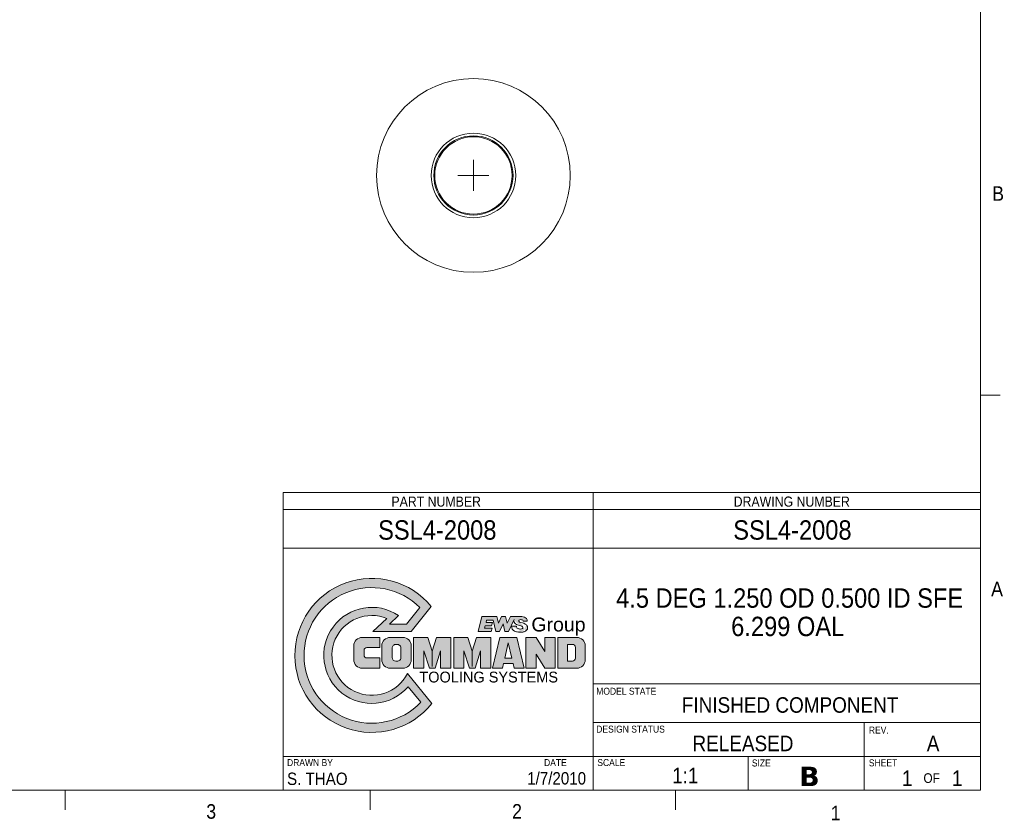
# Model space of a CAD drawing. Header units: inches. Extents: x 0.5 to 16.5, y 0.2 to 10.8.
# Tile 2 of 2: x 10.2 to 16.5, y 0.2 to 5.4. Entities that reach past the tile are written whole.
import ezdxf

# ---------------------------------------------------------------- set-up
doc = ezdxf.new("R2010")
doc.units = ezdxf.units.IN
doc.header["$MEASUREMENT"] = 0
doc.linetypes.add('CENTERX2', pattern=[0.7999999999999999, 0.5, -0.1, 0.1, -0.1])
doc.layers.add('FORMAT', color=7, linetype='Continuous')
doc.styles.add('SLDTEXTSTYLE0', font='VERDANAB.TTF')
doc.styles.add('SLDTEXTSTYLE1', font='GOTHIC.TTF', dxfattribs={"width": 0.913})
doc.styles.add('SLDTEXTSTYLE2', font='GOTHIC.TTF', dxfattribs={"width": 0.913})
doc.styles.add('SLDTEXTSTYLE3', font='MICROSS.TTF')
doc.styles.add('SLDTEXTSTYLE4', font='Brock')

# ---------------------------------------------------------------- blocks, each defined once
blk = doc.blocks.new('Block1')
at = {"linetype": 'Continuous'}
h = blk.add_hatch(color=7, dxfattribs=at)
edge = h.paths.add_edge_path(flags=0)
edge.add_arc((26.7, 22.6), 10.3, 67.67532192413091, 333.0646376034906, ccw=False)
edge.add_line((30.61250263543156, 32.12797581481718), (27.00079075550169, 28.76000000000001))
edge.add_line((27.00079075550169, 28.76000000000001), (36.83530790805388, 28.76000000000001))
edge.add_line((36.83530790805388, 28.76000000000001), (42.06039688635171, 35.21244752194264))
edge.add_arc((26.7, 22.6), 19.875, 39.38947500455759, 321.1997630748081)
edge.add_line((42.18929055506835, 10.14618519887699), (35.88263665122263, 17.93425417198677))
edge = h.paths.add_edge_path(flags=0)
edge.add_line((31.23771008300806, 30.66000000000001), (33.62496356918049, 32.88614989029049))
edge.add_arc((26.7, 22.6), 12.4, 56.05030493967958, 319.2194804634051)
edge.add_line((36.08949295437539, 14.50077645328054), (39.33545535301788, 10.49234671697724))
edge.add_arc((26.7, 22.6), 17.5, 44.76702876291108, 316.22200673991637, ccw=False)
edge.add_line((39.12458184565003, 34.92395090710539), (35.67170248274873, 30.66))
edge.add_line((35.67170248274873, 30.66), (31.23771008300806, 30.66000000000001))
h = blk.add_hatch(color=7, dxfattribs=at)
edge = h.paths.add_edge_path(flags=0)
edge.add_line((22.04999999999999, 25.05000000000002), (22.04999999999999, 21.50000000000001))
edge.add_arc((24.24999999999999, 21.50000000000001), 2.199999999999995, 179.9999999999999, 269.9999999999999)
edge.add_line((24.24999999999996, 19.30000000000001), (28.77999999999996, 19.30000000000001))
edge.add_line((28.77999999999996, 19.30000000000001), (28.77999999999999, 21.95000000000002))
edge.add_line((28.77999999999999, 21.95000000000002), (25.39999999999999, 21.95000000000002))
edge.add_arc((25.39999999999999, 22.65000000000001), 0.699999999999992, 179.9999999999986, 270, ccw=False)
edge.add_line((24.69999999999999, 22.65000000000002), (24.69999999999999, 23.90000000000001))
edge.add_arc((25.39999999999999, 23.90000000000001), 0.700000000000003, 89.9999999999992, 180, ccw=False)
edge.add_line((25.39999999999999, 24.60000000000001), (28.78, 24.6))
edge.add_line((28.78, 24.6), (28.77999999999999, 27.25000000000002))
edge.add_line((28.77999999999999, 27.25000000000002), (24.24999999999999, 27.25000000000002))
edge.add_arc((24.24999999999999, 25.05), 2.200000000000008, 90, 179.9999999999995)
h = blk.add_hatch(color=7, dxfattribs=at)
edge = h.paths.add_edge_path(flags=0)
edge.add_arc((34.67999999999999, 25.05), 2.200000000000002, 5.59777623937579e-13, 90.00000000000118)
edge.add_line((34.67999999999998, 27.24999999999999), (31.48000000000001, 27.24999999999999))
edge.add_arc((31.48, 25.05), 2.200000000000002, 89.99999999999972, 180.0000000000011)
edge.add_line((29.27999999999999, 25.04999999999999), (29.27999999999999, 21.50000000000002))
edge.add_arc((31.48, 21.50000000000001), 2.200000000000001, 179.9999999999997, 270.0000000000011)
edge.add_line((31.48000000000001, 19.3), (34.67999999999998, 19.3))
edge.add_arc((34.67999999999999, 21.50000000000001), 2.200000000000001, 270.0000000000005, 360.0000000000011)
edge.add_line((36.88, 21.50000000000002), (36.88, 25.04999999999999))
edge = h.paths.add_edge_path(flags=0)
edge.add_line((32.92999999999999, 25.45000000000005), (33.22999999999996, 25.45000000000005))
edge.add_arc((33.23, 24.45000000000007), 0.9999999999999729, -1.8189894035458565e-12, 90.0000000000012, ccw=False)
edge.add_line((34.22999999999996, 24.45000000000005), (34.22999999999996, 22.10000000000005))
edge.add_arc((33.23, 22.10000000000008), 0.9999999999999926, 269.99999999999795, 359.9999999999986, ccw=False)
edge.add_line((33.22999999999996, 21.10000000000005), (32.92999999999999, 21.10000000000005))
edge.add_arc((32.92999999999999, 22.10000000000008), 1.00000000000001, 180.0000000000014, 270, ccw=False)
edge.add_line((31.92999999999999, 22.10000000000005), (31.92999999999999, 24.45000000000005))
edge.add_arc((32.92999999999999, 24.45000000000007), 0.9999999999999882, 89.9999999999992, 180.000000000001, ccw=False)
for points in [[(42.27999999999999, 23.69999999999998), (41.16068929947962, 27.24999999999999), (37.47999999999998, 27.24999999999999), (37.47999999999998, 19.30000000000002), (40.13, 19.30000000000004), (40.12999999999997, 23.8000000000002), (41.5488445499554, 19.30000000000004), (43.0111554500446, 19.30000000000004), (44.42999999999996, 23.80000000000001), (44.42999999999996, 19.30000000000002), (47.07999999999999, 19.30000000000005), (47.07999999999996, 27.24999999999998), (43.39931070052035, 27.24999999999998)], [(52.62999999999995, 23.70000000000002), (51.51068929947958, 27.25000000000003), (47.82999999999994, 27.25000000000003), (47.82999999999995, 19.30000000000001), (50.48000000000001, 19.30000000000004), (50.48000000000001, 23.80000000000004), (51.89884454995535, 19.30000000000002), (53.36115545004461, 19.30000000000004), (54.77999999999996, 23.80000000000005), (54.77999999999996, 19.30000000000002), (57.43000000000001, 19.30000000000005), (57.42999999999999, 27.25000000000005), (53.74931070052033, 27.25000000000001)], [(66.42999999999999, 19.30000000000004), (69.08, 19.30000000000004), (69.07999999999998, 22.95000000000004), (71.36077313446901, 19.30000000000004), (74.03, 19.30000000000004), (74.03, 27.25000000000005), (71.38, 27.25000000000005), (71.38000000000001, 23.60000000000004), (69.09922686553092, 27.25000000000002), (66.42999999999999, 27.25000000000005)]]:
    blk.add_hatch(color=7, dxfattribs=at).paths.add_polyline_path(points, flags=0)
h = blk.add_hatch(color=7, dxfattribs=at)
h.paths.add_polyline_path([(57.82999999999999, 19.30000000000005), (60.39837196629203, 19.30000000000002), (60.68093445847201, 20.50000000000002), (63.17906554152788, 20.50000000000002), (63.46162803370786, 19.30000000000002), (66.03, 19.30000000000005), (64.15802348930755, 27.25000000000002), (59.70197651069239, 27.25000000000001)], flags=0)
h.paths.add_polyline_path([(62.84940930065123, 21.90000000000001), (61.01059069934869, 21.90000000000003), (61.92999999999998, 25.80459169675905)], flags=0)
h = blk.add_hatch(color=7, dxfattribs=at)
edge = h.paths.add_edge_path(flags=0)
edge.add_line((74.68, 19.30000000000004), (79.57999999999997, 19.30000000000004))
edge.add_arc((79.57999999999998, 21.50000000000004), 2.200000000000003, 270.0000000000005, 360.0000000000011)
edge.add_line((81.78, 21.50000000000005), (81.78, 25.05000000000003))
edge.add_arc((79.57999999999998, 25.05000000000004), 2.200000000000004, 5.59777623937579e-13, 90.00000000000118)
edge.add_line((79.57999999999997, 27.25000000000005), (74.67999999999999, 27.25000000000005))
edge.add_line((74.67999999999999, 27.25000000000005), (74.68, 19.30000000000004))
edge = h.paths.add_edge_path(flags=0)
edge.add_arc((78.47999999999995, 21.90000000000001), 0.8000000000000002, 269.9999999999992, 359.99999999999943, ccw=False)
edge.add_line((78.47999999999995, 21.1), (77.18, 21.10000000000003))
edge.add_line((77.18, 21.10000000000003), (77.18, 25.45000000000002))
edge.add_line((77.18, 25.45000000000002), (78.47999999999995, 25.44999999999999))
edge.add_arc((78.47999999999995, 24.65), 0.7999999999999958, -6.252776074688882e-13, 89.9999999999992, ccw=False)
edge.add_line((79.27999999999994, 24.65), (79.27999999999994, 21.90000000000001))
at = {"color": 7, "linetype": 'Continuous', "lineweight": 0}
for p, q in [((39.12458184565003, 34.92395090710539), (35.67170248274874, 30.66000000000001)), ((42.0603968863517, 35.21244752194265), (36.83530790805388, 28.76)), ((27.00079075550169, 28.76), (30.61250263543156, 32.12797581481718)), ((31.23771008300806, 30.66), (33.62496356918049, 32.88614989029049)), ((35.67170248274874, 30.66000000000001), (31.23771008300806, 30.66)), ((36.83530790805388, 28.76), (27.00079075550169, 28.76)), ((28.77999999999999, 27.25000000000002), (24.24999999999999, 27.25000000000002)), ((28.78, 24.6), (28.77999999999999, 27.25000000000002)), ((31.48000000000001, 27.25), (34.67999999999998, 27.25)), ((32.92999999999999, 25.45000000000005), (33.22999999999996, 25.45000000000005)), ((37.47999999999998, 27.24999999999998), (37.47999999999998, 19.30000000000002)), ((41.16068929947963, 27.24999999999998), (37.47999999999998, 27.24999999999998)), ((42.27999999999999, 23.69999999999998), (41.16068929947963, 27.24999999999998)), ((43.39931070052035, 27.24999999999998), (42.27999999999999, 23.69999999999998)), ((47.07999999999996, 27.24999999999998), (43.39931070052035, 27.24999999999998)), ((47.07999999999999, 19.30000000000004), (47.07999999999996, 27.24999999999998)), ((47.82999999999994, 27.25000000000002), (47.82999999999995, 19.30000000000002)), ((51.51068929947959, 27.25000000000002), (47.82999999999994, 27.25000000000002)), ((52.62999999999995, 23.70000000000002), (51.51068929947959, 27.25000000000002)), ((53.74931070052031, 27.25000000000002), (52.62999999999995, 23.70000000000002)), ((57.42999999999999, 27.25000000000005), (53.74931070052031, 27.25000000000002)), ((57.43000000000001, 19.30000000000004), (57.42999999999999, 27.25000000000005)), ((57.82999999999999, 19.30000000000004), (59.70197651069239, 27.25000000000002)), ((59.70197651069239, 27.25000000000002), (64.15802348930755, 27.25000000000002)), ((61.92999999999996, 25.80459169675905), (61.01059069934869, 21.90000000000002)), ((62.84940930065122, 21.90000000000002), (61.92999999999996, 25.80459169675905)), ((64.15802348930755, 27.25000000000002), (66.03, 19.30000000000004)), ((66.42999999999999, 19.30000000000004), (66.42999999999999, 27.25000000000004)), ((66.42999999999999, 27.25000000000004), (69.09922686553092, 27.25000000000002)), ((69.09922686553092, 27.25000000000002), (71.38, 23.60000000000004)), ((71.38, 23.60000000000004), (71.38, 27.25000000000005)), ((71.38, 27.25000000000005), (74.03, 27.25000000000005)), ((74.03, 27.25000000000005), (74.03, 19.30000000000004)), ((74.67999999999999, 19.30000000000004), (74.67999999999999, 27.25000000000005)), ((74.67999999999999, 27.25000000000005), (79.57999999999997, 27.25000000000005)), ((77.18, 25.45000000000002), (78.47999999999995, 25.44999999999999)), ((77.18, 25.45000000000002), (77.18, 21.10000000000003)), ((22.04999999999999, 25.05000000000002), (22.04999999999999, 21.50000000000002)), ((24.69999999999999, 22.65000000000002), (24.69999999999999, 23.90000000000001)), ((25.39999999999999, 24.60000000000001), (28.78, 24.6)), ((29.27999999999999, 21.50000000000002), (29.27999999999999, 25.04999999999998)), ((31.92999999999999, 24.45000000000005), (31.92999999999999, 22.10000000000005)), ((34.22999999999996, 24.45000000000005), (34.22999999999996, 22.10000000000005)), ((36.88, 21.50000000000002), (36.88, 25.04999999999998)), ((40.13, 19.30000000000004), (40.12999999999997, 23.80000000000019)), ((40.12999999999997, 23.80000000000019), (41.5488445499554, 19.30000000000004)), ((43.0111554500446, 19.30000000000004), (44.42999999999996, 23.80000000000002)), ((44.42999999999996, 23.80000000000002), (44.42999999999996, 19.30000000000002)), ((50.48000000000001, 19.30000000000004), (50.48000000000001, 23.80000000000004)), ((50.48000000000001, 23.80000000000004), (51.89884454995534, 19.30000000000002)), ((53.36115545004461, 19.30000000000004), (54.77999999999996, 23.80000000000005)), ((54.77999999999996, 23.80000000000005), (54.77999999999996, 19.30000000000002)), ((71.36077313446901, 19.30000000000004), (69.08, 22.95000000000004)), ((69.08, 22.95000000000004), (69.08, 19.30000000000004)), ((79.27999999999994, 24.65), (79.27999999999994, 21.90000000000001)), ((81.78, 21.50000000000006), (81.78, 25.05000000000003)), ((28.77999999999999, 21.95000000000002), (25.4, 21.95000000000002)), ((28.77999999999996, 19.30000000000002), (28.77999999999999, 21.95000000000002)), ((32.92999999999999, 21.10000000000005), (33.22999999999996, 21.10000000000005)), ((60.68093445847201, 20.50000000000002), (60.39837196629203, 19.30000000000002)), ((63.17906554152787, 20.50000000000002), (60.68093445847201, 20.50000000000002)), ((61.01059069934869, 21.90000000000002), (62.84940930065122, 21.90000000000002)), ((63.46162803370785, 19.30000000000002), (63.17906554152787, 20.50000000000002)), ((77.18, 21.10000000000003), (78.47999999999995, 21.1)), ((24.24999999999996, 19.30000000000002), (28.77999999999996, 19.30000000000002)), ((31.48000000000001, 19.30000000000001), (34.67999999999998, 19.30000000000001)), ((42.18929055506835, 10.14618519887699), (35.88263665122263, 17.93425417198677)), ((37.47999999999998, 19.30000000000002), (40.13, 19.30000000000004)), ((41.5488445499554, 19.30000000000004), (43.0111554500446, 19.30000000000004)), ((44.42999999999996, 19.30000000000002), (47.07999999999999, 19.30000000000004)), ((47.82999999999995, 19.30000000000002), (50.48000000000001, 19.30000000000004)), ((51.89884454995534, 19.30000000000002), (53.36115545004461, 19.30000000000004)), ((54.77999999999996, 19.30000000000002), (57.43000000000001, 19.30000000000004)), ((60.39837196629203, 19.30000000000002), (57.82999999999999, 19.30000000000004)), ((66.03, 19.30000000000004), (63.46162803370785, 19.30000000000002)), ((69.08, 19.30000000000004), (66.42999999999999, 19.30000000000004)), ((74.03, 19.30000000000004), (71.36077313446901, 19.30000000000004)), ((74.67999999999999, 19.30000000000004), (79.57999999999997, 19.30000000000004)), ((39.33545535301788, 10.49234671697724), (36.08949295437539, 14.50077645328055))]:
    blk.add_line(p, q, dxfattribs=at)
at = {"color": 7, "linetype": 'CENTERX2', "lineweight": 0}
for p, q in [((42.27999999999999, 23.69999999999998), (42.27999999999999, 19.30000000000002)), ((52.62999999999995, 23.70000000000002), (52.62999999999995, 19.30000000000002))]:
    blk.add_line(p, q, dxfattribs=at)
at = {"color": 7, "linetype": 'Continuous', "lineweight": 0}
for centre, radius, start, end in [((26.7, 22.6), 19.87500000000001, 39.38947500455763, 321.1997630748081), ((26.7, 22.6), 17.5, 44.76702876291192, 316.2220067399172), ((26.7, 22.6), 12.4, 56.05030493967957, 319.2194804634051), ((26.7, 22.6), 10.3, 67.67532192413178, 333.0646376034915), ((24.24999999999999, 25.05), 2.200000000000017, 90, 179.9999999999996), ((31.48, 25.05), 2.200000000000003, 89.99999999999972, 180.0000000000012), ((32.92999999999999, 24.45000000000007), 1, 90, 180.000000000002), ((33.23, 24.45000000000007), 0.9999999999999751, 359.9999999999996, 90.00000000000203), ((34.67999999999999, 25.05), 2.200000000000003, 4.579998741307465e-13, 90.00000000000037), ((78.47999999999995, 24.65), 0.7999999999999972, 2.544443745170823e-13, 90), ((79.57999999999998, 25.05000000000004), 2.200000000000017, 5.59777623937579e-13, 90.00000000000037), ((25.39999999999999, 23.90000000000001), 0.7000000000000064, 90, 180), ((24.24999999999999, 21.50000000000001), 2.200000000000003, 179.9999999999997, 269.9999999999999), ((25.39999999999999, 22.65000000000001), 0.6999999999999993, 179.9999999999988, 270.0000000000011), ((31.48, 21.50000000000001), 2.200000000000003, 179.9999999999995, 270.0000000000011), ((32.92999999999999, 22.10000000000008), 1.000000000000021, 180.000000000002, 270.0000000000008), ((33.23, 22.10000000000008), 1.000000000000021, 269.9999999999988, 359.9999999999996), ((34.67999999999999, 21.50000000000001), 2.200000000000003, 270.0000000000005, 4.626261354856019e-13), ((78.47999999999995, 21.90000000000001), 0.8000000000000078, 270.0000000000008, 2.544443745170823e-13), ((79.57999999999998, 21.50000000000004), 2.200000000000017, 270.0000000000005, 3.701009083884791e-13)]:
    blk.add_arc(centre, radius, start, end, dxfattribs=at)
blk = doc.blocks.new('EWS Block')
at = {"linetype": 'Continuous'}
h = blk.add_hatch(color=7, dxfattribs=at)
edge = h.paths.add_edge_path(flags=0)
edge.add_ellipse((33.79363378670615, 18.10400813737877), major_axis=(0.36737571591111, -0.06874440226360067), ratio=0.6160976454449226, start_angle=47.57639443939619, end_angle=275.847992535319)
edge.add_arc((33.59297380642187, 16.27313328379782), 1.610674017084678, 48.420994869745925, 83.01193035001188, ccw=False)
edge.add_arc((34.25830985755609, 17.02307262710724), 0.6081366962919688, -63.07565942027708, 48.42099486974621, ccw=False)
edge.add_arc((33.84625116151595, 17.83443022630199), 1.518133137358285, 278.5785961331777, 296.92434057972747, ccw=False)
edge.add_arc((33.70348498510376, 18.78081858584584), 2.47522932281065, 247.3246456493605, 278.5785961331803, ccw=False)
edge.add_arc((33.03813235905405, 17.18831816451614), 0.7493232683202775, 173.9518602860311, 247.3246456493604, ccw=False)
edge.add_line((32.29298003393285, 17.26726987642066), (33.06353900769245, 17.26726987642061))
edge.add_arc((33.42170836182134, 17.26547941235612), 0.3581738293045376, 179.7135847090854, 208.5501509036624)
edge.add_ellipse((33.6004736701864, 17.10944305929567), major_axis=(-0.5113526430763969, 0.09443767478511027), ratio=0.5384615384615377, start_angle=21.91334940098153, end_angle=281.023765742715)
edge.add_arc((33.64028291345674, 18.51796287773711), 1.123624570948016, 231.2193655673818, 265.52471461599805, ccw=False)
edge.add_arc((33.39032772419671, 18.20686605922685), 0.7245521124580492, 169.7108356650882, 231.2193655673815, ccw=False)
edge.add_line((32.67742725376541, 18.33628276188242), (31.78019237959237, 16.42257047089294))
edge.add_line((31.78019237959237, 16.42257047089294), (31.21220182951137, 16.42257047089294))
edge.add_line((31.21220182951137, 16.42257047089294), (30.89611462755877, 17.64469077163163))
edge.add_line((30.89611462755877, 17.64469077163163), (30.32312935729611, 16.42257047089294))
edge.add_line((30.32312935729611, 16.42257047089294), (29.75513880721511, 16.42257047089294))
edge.add_line((29.75513880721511, 16.42257047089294), (29.29495907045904, 18.27257047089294))
edge.add_line((29.29495907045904, 18.27257047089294), (28.25686729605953, 18.27257047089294))
edge.add_line((28.25686729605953, 18.27257047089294), (28.16337705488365, 17.89757047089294))
edge.add_line((28.16337705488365, 17.89757047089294), (29.20374123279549, 17.89757047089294))
edge.add_line((29.20374123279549, 17.89757047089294), (29.06662221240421, 17.34757047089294))
edge.add_line((29.06662221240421, 17.34757047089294), (28.02625803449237, 17.34757047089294))
edge.add_line((28.02625803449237, 17.34757047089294), (27.9327677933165, 16.97257047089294))
edge.add_line((27.9327677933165, 16.97257047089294), (29.13893939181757, 16.97257047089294))
edge.add_line((29.13893939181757, 16.97257047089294), (29.00182037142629, 16.42257047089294))
edge.add_line((29.00182037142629, 16.42257047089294), (26.90340454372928, 16.42257047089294))
edge.add_line((26.90340454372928, 16.42257047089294), (27.50174208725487, 18.82257047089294))
edge.add_line((27.50174208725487, 18.82257047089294), (29.90823972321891, 18.82257047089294))
edge.add_line((29.90823972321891, 18.82257047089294), (30.18262341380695, 17.76169272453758))
edge.add_line((30.18262341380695, 17.76169272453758), (30.63570705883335, 18.82257047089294))
edge.add_line((30.63570705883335, 18.82257047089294), (31.30868559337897, 18.82257047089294))
edge.add_line((31.30868559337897, 18.82257047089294), (31.58306928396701, 17.76169272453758))
edge.add_line((31.58306928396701, 17.76169272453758), (32.08045675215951, 18.82257047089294))
edge.add_line((32.08045675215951, 18.82257047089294), (33.95111482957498, 18.82257047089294))
edge.add_arc((33.95111482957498, 17.80615371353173), 1.016416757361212, 45.102261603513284, 89.9999999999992, ccw=False)
edge.add_arc((34.30672189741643, 18.16303242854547), 0.5126124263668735, -10.025484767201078, 45.102261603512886, ccw=False)
edge.add_line((34.81150694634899, 18.07379368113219), (34.13476638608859, 18.07379368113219))
edge.add_arc((33.95986873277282, 18.09011077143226), 0.1756571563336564, 354.6700140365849, 410.0199638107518)
at = {"color": 7, "linetype": 'Continuous', "lineweight": 0}
for p, q in [((27.50174208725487, 18.82257047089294), (26.90340454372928, 16.42257047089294)), ((27.50174208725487, 18.82257047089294), (29.90823972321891, 18.82257047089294)), ((28.16337705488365, 17.89757047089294), (28.25686729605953, 18.27257047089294)), ((29.20374123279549, 17.89757047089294), (28.16337705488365, 17.89757047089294)), ((28.25686729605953, 18.27257047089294), (29.29495907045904, 18.27257047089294)), ((29.06662221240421, 17.34757047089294), (29.20374123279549, 17.89757047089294)), ((29.29495907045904, 18.27257047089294), (29.75513880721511, 16.42257047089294)), ((29.90823972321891, 18.82257047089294), (30.18262341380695, 17.76169272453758)), ((30.18262341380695, 17.76169272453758), (30.63570705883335, 18.82257047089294)), ((30.32312935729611, 16.42257047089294), (30.89611462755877, 17.64469077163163)), ((30.63570705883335, 18.82257047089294), (31.30868559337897, 18.82257047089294)), ((30.89611462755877, 17.64469077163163), (31.21220182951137, 16.42257047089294)), ((31.30868559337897, 18.82257047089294), (31.58306928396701, 17.76169272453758)), ((31.58306928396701, 17.76169272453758), (32.08045675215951, 18.82257047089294)), ((31.78019237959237, 16.42257047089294), (32.67742725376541, 18.33628276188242)), ((32.08045675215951, 18.82257047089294), (33.95111482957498, 18.82257047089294)), ((34.13476638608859, 18.07379368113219), (34.81150694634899, 18.07379368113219)), ((26.90340454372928, 16.42257047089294), (29.00182037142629, 16.42257047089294)), ((27.9327677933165, 16.97257047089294), (28.02625803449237, 17.34757047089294)), ((29.13893939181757, 16.97257047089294), (27.9327677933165, 16.97257047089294)), ((28.02625803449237, 17.34757047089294), (29.06662221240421, 17.34757047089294)), ((29.00182037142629, 16.42257047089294), (29.13893939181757, 16.97257047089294)), ((29.75513880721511, 16.42257047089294), (30.32312935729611, 16.42257047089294)), ((31.21220182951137, 16.42257047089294), (31.78019237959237, 16.42257047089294)), ((33.06353900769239, 17.26726987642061), (32.29298003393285, 17.26726987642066))]:
    blk.add_line(p, q, dxfattribs=at)
for centre, radius, start, end in [((33.39032772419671, 18.20686605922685), 0.7245521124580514, 169.710835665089, 231.2193655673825), ((33.64028291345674, 18.51796287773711), 1.123624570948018, 231.2193655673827, 265.5247146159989), ((33.59297380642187, 16.27313328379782), 1.610674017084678, 48.42099486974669, 83.0119303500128), ((33.95111482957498, 17.80615371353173), 1.016416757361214, 45.1022616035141, 90), ((33.95986873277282, 18.09011077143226), 0.1756571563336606, 354.6700140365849, 50.01996381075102), ((34.25830985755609, 17.02307262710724), 0.6081366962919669, 296.9243405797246, 48.42099486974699), ((34.30672189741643, 18.16303242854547), 0.5126124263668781, 349.9745152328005, 45.10226160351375), ((33.03813235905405, 17.18831816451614), 0.7493232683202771, 173.9518602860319, 247.3246456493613), ((33.70348498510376, 18.78081858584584), 2.47522932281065, 247.3246456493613, 278.5785961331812), ((33.42170836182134, 17.26547941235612), 0.3581738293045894, 179.7135847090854, 208.5501509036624), ((33.84625116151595, 17.83443022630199), 1.518133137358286, 278.5785961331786, 296.9243405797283)]:
    blk.add_arc(centre, radius, start, end, dxfattribs=at)
for centre, major_axis, ratio, start_param, end_param in [((33.79363378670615, 18.10400813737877), (0.3673757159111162, -0.06874440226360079), 0.6160976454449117, 0.8303647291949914, 4.814455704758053), ((33.6004736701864, 17.10944305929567), (-0.5113526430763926, 0.09443767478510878), 0.53846153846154, 0.3824600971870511, 4.904789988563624)]:
    blk.add_ellipse(centre, major_axis=major_axis, ratio=ratio, start_param=start_param, end_param=end_param, dxfattribs=at)
blk = doc.blocks.new('SW_CENTERMARKSYMBOL_0')
at = {"color": 0, "linetype": 'Continuous', "lineweight": 0}
for q in [(0, 0.1), (-0.09999999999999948, 0), (0, -0.1), (0.09999999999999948, 0)]:
    blk.add_line((0, 0), q, dxfattribs=at)

msp = doc.modelspace()

# ---------------------------------------------------------------- linework, layer by layer
at = {"color": 7, "linetype": 'Continuous', "lineweight": 0}
for p, q in [((16.375, 0.4), (16.375, 10.6)), ((16.37625160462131, 2.949999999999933), (16.50125160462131, 2.949999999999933)), ((11.875, 2.321875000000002), (11.875, 0.4000000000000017)), ((11.875, 2.321875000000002), (16.375, 2.321875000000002)), ((13.875, 2.321875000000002), (13.875, 0.400000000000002)), ((11.875, 2.212500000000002), (16.375, 2.212500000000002)), ((11.875, 1.962500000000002), (16.375, 1.962500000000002)), ((13.875, 1.087500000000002), (16.375, 1.087500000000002)), ((13.875, 0.8375000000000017), (16.375, 0.8375000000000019)), ((15.625, 0.8375000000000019), (15.625, 0.4000000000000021)), ((11.875, 0.6187500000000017), (16.375, 0.6187500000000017)), ((14.875, 0.6187500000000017), (14.875, 0.400000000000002)), ((16.375, 0.4), (0.625, 0.4)), ((10.46875, 0.4000000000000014), (10.46875, 0.2750000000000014)), ((12.4375, 0.4000000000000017), (12.43749999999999, 0.2750000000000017)), ((14.40625, 0.400000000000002), (14.40624999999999, 0.275000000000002))]:
    msp.add_line(p, q, dxfattribs=at)
at = {"color": 7, "linetype": 'Continuous', "lineweight": 15}
for radius in [0.625, 0.2728197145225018, 0.2554992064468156, 0.2493750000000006]:
    msp.add_circle((13.1029200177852, 4.366655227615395), radius, dxfattribs=at)

# ---------------------------------------------------------------- block references
at = {"color": 7, "linetype": 'Continuous', "lineweight": 0}
msp.add_blockref('SW_CENTERMARKSYMBOL_0', (13.10292001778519, 4.366655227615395), dxfattribs=at)
at = {"color": 7, "linetype": 'Continuous'}
for name, p, xscale, yscale, zscale in [('Block1', (11.77960896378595, 0.705351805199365), 0.025, 0.025, 0.025), ('EWS Block', (12.05781962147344, 0.767579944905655), 0.04, 0.04, 0.04)]:
    msp.add_blockref(name, p, dxfattribs=dict(at, xscale=xscale, yscale=yscale, zscale=zscale))

# ---------------------------------------------------------------- texts
at = {"color": 7, "linetype": 'Continuous', "lineweight": 0}
for s, insert, char_height, attachment_point, style in [('B', (16.45027511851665, 4.296929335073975), 0.09374999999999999, 1, 'SLDTEXTSTYLE1'), ('PART NUMBER', (12.86245770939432, 2.295141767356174), 0.065, 2, 'SLDTEXTSTYLE1'), ('DRAWING NUMBER', (15.15705683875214, 2.295141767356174), 0.065, 2, 'SLDTEXTSTYLE1'), ('SSL4-2008', (12.8696547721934, 2.142026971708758), 0.125, 2, 'SLDTEXTSTYLE2'), ('SSL4-2008', (15.16126339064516, 2.142026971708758), 0.125, 2, 'SLDTEXTSTYLE2'), ('A', (16.4435491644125, 1.745905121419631), 0.09374999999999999, 1, 'SLDTEXTSTYLE1'), ('4.5 DEG 1.250 OD 0.500 ID SFE', (15.143353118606, 1.702865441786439), 0.125, 2, 'SLDTEXTSTYLE2'), ('6.299 OAL', (15.13092888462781, 1.519878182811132), 0.125, 2, 'SLDTEXTSTYLE2'), ('MODEL STATE', (13.89537330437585, 1.061716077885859), 0.045, 1, 'SLDTEXTSTYLE1'), ('FINISHED COMPONENT', (15.14638281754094, 1.00040431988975), 0.1, 2, 'SLDTEXTSTYLE2'), ('DESIGN STATUS', (13.89537330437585, 0.8171273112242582), 0.045, 1, 'SLDTEXTSTYLE1'), ('REV.', (15.65453217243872, 0.8109363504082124), 0.045, 1, 'SLDTEXTSTYLE1'), ('RELEASED', (14.84202614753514, 0.7523723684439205), 0.1, 2, 'SLDTEXTSTYLE1'), ('A', (16.06898406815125, 0.7523723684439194), 0.1, 2, 'SLDTEXTSTYLE1'), ('DRAWN BY', (11.90001336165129, 0.6014538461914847), 0.045, 1, 'SLDTEXTSTYLE1'), ('DATE', (13.55864351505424, 0.601453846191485), 0.045, 1, 'SLDTEXTSTYLE1'), ('SCALE ', (13.90221584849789, 0.601453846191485), 0.045, 1, 'SLDTEXTSTYLE1'), ('SIZE', (14.89944235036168, 0.5988287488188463), 0.045, 1, 'SLDTEXTSTYLE1'), ('SHEET', (15.65453217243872, 0.5997450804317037), 0.045, 1, 'SLDTEXTSTYLE1'), ('S. THAO', (11.90001336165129, 0.5143459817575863), 0.08, 1, 'SLDTEXTSTYLE1'), ('1/7/2010', (13.82974932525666, 0.5173424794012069), 0.08, 3, 'SLDTEXTSTYLE1'), ('1:1', (14.46967250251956, 0.5454298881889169), 0.1, 2, 'SLDTEXTSTYLE1'), ('B', (15.2058015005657, 0.5522588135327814), 0.125, 1, 'SLDTEXTSTYLE0'), ('1', (15.90232166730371, 0.5284047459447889), 0.1, 2, 'SLDTEXTSTYLE1'), ('OF', (16.00676530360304, 0.5100857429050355), 0.0625, 1, 'SLDTEXTSTYLE1'), ('1', (16.22487229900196, 0.5284047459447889), 0.1, 2, 'SLDTEXTSTYLE1'), ('3', (11.3787703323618, 0.3105200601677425), 0.09374999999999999, 1, 'SLDTEXTSTYLE1'), ('2', (13.35229677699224, 0.3113400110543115), 0.09374999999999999, 1, 'SLDTEXTSTYLE1'), ('1', (15.40831673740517, 0.3002728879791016), 0.09374999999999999, 1, 'SLDTEXTSTYLE1')]:
    msp.add_mtext(s, dxfattribs=dict(at, insert=insert, char_height=char_height, attachment_point=attachment_point, style=style))
at = {"layer": 'FORMAT', "attachment_point": 1}
for s, insert, char_height, style in [('Group', (13.47690819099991, 1.514699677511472), 0.09000000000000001, 'SLDTEXTSTYLE3'), ('TOOLING SYSTEMS', (12.75410698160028, 1.165563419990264), 0.07, 'SLDTEXTSTYLE4')]:
    msp.add_mtext(s, dxfattribs=dict(at, insert=insert, char_height=char_height, style=style))

doc.saveas('drawing.dxf')
